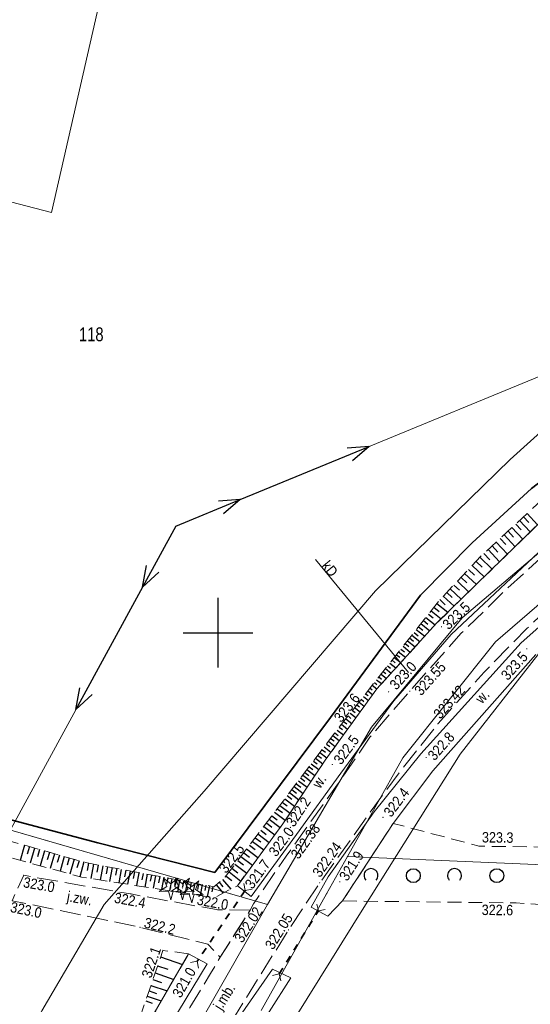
# Model space of a CAD drawing. Header units: metres. Extents: x 7423100 to 7431699, y 5527887 to 5533362.
# Tile 22 of 114: x 7427786 to 7427822, y 5529873 to 5529944. Entities that reach past the tile are written whole.
import ezdxf
from ezdxf.enums import TextEntityAlignment as Align

# ---------------------------------------------------------------- set-up
doc = ezdxf.new("R2010")
doc.units = ezdxf.units.M
doc.header["$MEASUREMENT"] = 0
for name, pattern in [('1.0_0.5', [1.5, 1, -0.5]), ('1.5_0.5', [2, 1.5, -0.5]), ('219-500', [0]), ('otkz_500', [1, 0.5, -0.5]), ('suep_nn_500', [0])]:
    doc.linetypes.add(name, pattern=pattern)
doc.layers.get('0').update_dxf_attribs({"color": 2, "linetype": 'CONTINUOUS', "lineweight": 5})
for name, color, linetype in [('000 Inne (niezydentyfikowane)', 7, 'CONTINUOUS'), ('203-punkt graniczny', 7, 'CONTINUOUS'), ('211-numer działki ewidencyjnej', 7, 'CONTINUOUS'), ('217-kontur klasyfikacyjny', 7, 'CONTINUOUS'), ('218-kontur użytku gruntowego', 7, 'CONTINUOUS'), ('219-działka ewidencyjna', 7, 'CONTINUOUS'), ('drzewo iglaste', 7, 'CONTINUOUS'), ('jezdnia', 7, 'CONTINUOUS'), ('jezdnia-Atr17', 7, 'CONTINUOUS'), ('ogrodzenie trwałe', 7, 'CONTINUOUS'), ('pikieta naturalna', 7, 'CONTINUOUS'), ('pikieta naturalna-Atr2', 7, 'CONTINUOUS'), ('pikieta sztuczna', 7, 'CONTINUOUS'), ('pikieta sztuczna-Atr2', 7, 'CONTINUOUS'), ('przepust', 7, 'CONTINUOUS'), ('przewód elektroenergetyczny niskiego napięcia', 7, 'CONTINUOUS'), ('przewód gazowy', 7, 'CONTINUOUS'), ('przewód kanalizacyjny', 7, 'CONTINUOUS'), ('przewód kanalizacyjny-Atr1', 7, 'CONTINUOUS'), ('przewód wodociągowy', 7, 'CONTINUOUS'), ('rów przydrożny (poligon)', 7, 'CONTINUOUS'), ('rów przydrożny (poligon)-Atr17', 7, 'CONTINUOUS'), ('skarpa nieumocniona', 7, 'CONTINUOUS'), ('Wstawianie ramki sekcyjnej z opisem', 7, 'CONTINUOUS'), ('zadrzewienie  zakrzewienie', 7, 'CONTINUOUS')]:
    doc.layers.add(name, color=color, linetype=linetype)
doc.styles.get("Standard").update_dxf_attribs({"font": 'Working1250.shx', "width": 0.75})
doc.linetypes.add('902-500', pattern='A,3.75,0,[1,ksztalty.shx,S=0.5,R=0,X=0,Y=0],3.75', length=7.5)

# ---------------------------------------------------------------- blocks, each defined once
blk = doc.blocks.new('203')
at = {"linetype": 'Continuous', "lineweight": 0}
h = blk.add_hatch(color=0, dxfattribs=at)
edge = h.paths.add_edge_path()
edge.add_arc((0, 0), 0.045, 0, 360)
blk = doc.blocks.new('PW01')
at = {"linetype": 'Continuous', "lineweight": 13}
h = blk.add_hatch(color=0, dxfattribs=at)
edge = h.paths.add_edge_path()
edge.add_arc((0, 0), 0.045, 0, 360)
blk = doc.blocks.new('OTZK1')
at = {"color": 0, "linetype": 'Continuous'}
blk.add_circle((0, 0), 0.5, dxfattribs=at)
blk = doc.blocks.new('OTZK2')
at = {"color": 0, "linetype": 'Continuous'}
blk.add_arc((0, 0), 0.5, 318.85, 221.162, dxfattribs=at)
blk = doc.blocks.new('OP011')
at = {"linetype": 'Continuous', "lineweight": 13}
h = blk.add_hatch(color=0, dxfattribs=at)
edge = h.paths.add_edge_path()
edge.add_arc((0, 0), 0.05, 0, 360)
at = {"color": 0, "linetype": 'Continuous', "lineweight": 13}
for p, q in [((-0.828, -0.268), (-0.283, 0.093)), ((-0.283, 0.093), (-0.512, 0.706)), ((-0.512, 0.706), (0, 0.299)), ((0, 0.299), (0.512, 0.706)), ((0.512, 0.706), (0.283, 0.093)), ((0.283, 0.093), (0.828, -0.268)), ((-0.175, -0.24), (-0.828, -0.268)), ((0, -0.87), (-0.175, -0.24)), ((0.175, -0.24), (0, -0.87)), ((0.828, -0.268), (0.175, -0.24))]:
    blk.add_line(p, q, dxfattribs=at)
blk = doc.blocks.new('IB05')
at = {"color": 0, "linetype": 'Continuous', "lineweight": 13}
for q in [(0.354, 0.354), (0.354, -0.354)]:
    blk.add_line((0, 0), q, dxfattribs=at)
blk = doc.blocks.new('SUEP1')
at = {"color": 0, "linetype": 'Continuous'}
for p, q in [((0, 0), (5, 0)), ((5, 0), (3.5, 0.5)), ((5, 0), (3.5, -0.5)), ((5, 0), (15, 0)), ((15, 0), (13.5, 0.5)), ((15, 0), (13.5, -0.5))]:
    blk.add_line(p, q, dxfattribs=at)
blk = doc.blocks.new('RAMKA500K')
at = {"color": 0}
for p, q in [((200, 147.5), (200, 152.5)), ((197.5, 150), (202.5, 150))]:
    blk.add_line(p, q, dxfattribs=at)

msp = doc.modelspace()

# ---------------------------------------------------------------- linework, layer by layer
at = {"layer": '000 Inne (niezydentyfikowane)', "color": 7, "linetype": 'Continuous', "lineweight": 25, "flags": 128}
for points in [[(7427821.65, 5529908.05), (7427822.41, 5529907.23)], [(7427821.92, 5529908.31), (7427822.3, 5529907.9)], [(7427822.19, 5529908.56), (7427822.94, 5529907.74)], [(7427820.82, 5529907.29), (7427821.21, 5529906.86)], [(7427821.09, 5529907.55), (7427821.87, 5529906.71)], [(7427821.37, 5529907.8), (7427821.76, 5529907.38)], [(7427820.25, 5529906.76), (7427820.65, 5529906.33)], [(7427820.53, 5529907.03), (7427821.32, 5529906.17)], [(7427819.38, 5529905.96), (7427820.2, 5529905.08)], [(7427819.67, 5529906.23), (7427820.08, 5529905.79)], [(7427819.96, 5529906.5), (7427820.77, 5529905.63)], [(7427818.8, 5529905.41), (7427819.68, 5529904.57)], [(7427819.09, 5529905.69), (7427819.5, 5529905.24)], [(7427817.97, 5529904.53), (7427818.4, 5529904.13)], [(7427818.24, 5529904.82), (7427819.11, 5529904.01)], [(7427818.52, 5529905.12), (7427818.96, 5529904.7)], [(7427817.44, 5529903.97), (7427817.85, 5529903.58)], [(7427817.7, 5529904.25), (7427818.54, 5529903.46)], [(7427816.67, 5529903.15), (7427817.46, 5529902.4)], [(7427816.92, 5529903.42), (7427817.32, 5529903.04)], [(7427817.18, 5529903.69), (7427817.99, 5529902.92)], [(7427815.93, 5529902.37), (7427816.31, 5529902.01)], [(7427816.17, 5529902.62), (7427816.94, 5529901.9)], [(7427816.42, 5529902.88), (7427816.81, 5529902.52)], [(7427815.5, 5529901.83), (7427815.88, 5529901.53)], [(7427815.71, 5529902.1), (7427816.5, 5529901.47)], [(7427814.92, 5529901.1), (7427815.59, 5529900.57)], [(7427815.1, 5529901.33), (7427815.45, 5529901.06)], [(7427815.3, 5529901.58), (7427816.02, 5529901)], [(7427814.23, 5529900.22), (7427814.84, 5529899.74)], [(7427814.39, 5529900.43), (7427814.71, 5529900.19)], [(7427814.56, 5529900.65), (7427815.2, 5529900.14)], [(7427814.74, 5529900.87), (7427815.06, 5529900.61)], [(7427813.75, 5529899.62), (7427814.03, 5529899.4)], [(7427813.91, 5529899.82), (7427814.49, 5529899.36)], [(7427814.07, 5529900.02), (7427814.36, 5529899.78)], [(7427813.12, 5529898.82), (7427813.37, 5529898.62)], [(7427813.28, 5529899.02), (7427813.8, 5529898.6)], [(7427813.43, 5529899.22), (7427813.7, 5529899.01)], [(7427813.59, 5529899.42), (7427814.14, 5529898.98)], [(7427812.64, 5529898.22), (7427813.11, 5529897.85)], [(7427812.8, 5529898.42), (7427813.04, 5529898.23)], [(7427812.96, 5529898.62), (7427813.46, 5529898.23)], [(7427812.01, 5529897.42), (7427812.42, 5529897.09)], [(7427812.17, 5529897.62), (7427812.38, 5529897.45)], [(7427812.33, 5529897.82), (7427812.77, 5529897.47)], [(7427812.49, 5529898.02), (7427812.71, 5529897.84)], [(7427811.54, 5529896.82), (7427811.72, 5529896.67)], [(7427811.7, 5529897.02), (7427812.08, 5529896.72)], [(7427811.85, 5529897.22), (7427812.05, 5529897.06)], [(7427810.91, 5529896.02), (7427811.07, 5529895.89)], [(7427811.06, 5529896.22), (7427811.39, 5529895.96)], [(7427811.22, 5529896.42), (7427811.39, 5529896.28)], [(7427811.38, 5529896.62), (7427811.74, 5529896.34)], [(7427810.43, 5529895.42), (7427810.79, 5529895.13)], [(7427810.59, 5529895.62), (7427810.77, 5529895.48)], [(7427810.75, 5529895.82), (7427811.09, 5529895.55)], [(7427809.8, 5529894.62), (7427810.19, 5529894.31)], [(7427809.96, 5529894.82), (7427810.15, 5529894.67)], [(7427810.12, 5529895.02), (7427810.49, 5529894.72)], [(7427810.27, 5529895.22), (7427810.46, 5529895.07)], [(7427809.33, 5529894.02), (7427809.54, 5529893.85)], [(7427809.48, 5529894.22), (7427809.89, 5529893.9)], [(7427809.64, 5529894.42), (7427809.84, 5529894.26)], [(7427808.7, 5529893.22), (7427808.92, 5529893.04)], [(7427808.85, 5529893.42), (7427809.3, 5529893.08)], [(7427809.01, 5529893.62), (7427809.23, 5529893.45)], [(7427809.17, 5529893.82), (7427809.59, 5529893.48)], [(7427808.23, 5529892.61), (7427808.7, 5529892.25)], [(7427808.39, 5529892.81), (7427808.62, 5529892.63)], [(7427808.54, 5529893.01), (7427809, 5529892.66)], [(7427807.62, 5529891.8), (7427808.1, 5529891.43)], [(7427807.77, 5529892), (7427808.01, 5529891.82)], [(7427807.93, 5529892.2), (7427808.4, 5529891.84)], [(7427808.08, 5529892.41), (7427808.32, 5529892.23)], [(7427807.15, 5529891.19), (7427807.41, 5529891)], [(7427807.31, 5529891.39), (7427807.81, 5529891.01)], [(7427807.46, 5529891.59), (7427807.71, 5529891.41)], [(7427806.54, 5529890.38), (7427806.81, 5529890.17)], [(7427806.69, 5529890.58), (7427807.23, 5529890.17)], [(7427806.85, 5529890.78), (7427807.11, 5529890.58)], [(7427807, 5529890.99), (7427807.52, 5529890.59)], [(7427806.07, 5529889.77), (7427806.67, 5529889.32)], [(7427806.23, 5529889.97), (7427806.52, 5529889.75)], [(7427806.38, 5529890.17), (7427806.95, 5529889.74)], [(7427805.45, 5529888.95), (7427806.1, 5529888.46)], [(7427805.61, 5529889.16), (7427805.93, 5529888.92)], [(7427805.77, 5529889.37), (7427806.39, 5529888.9)], [(7427805.92, 5529889.57), (7427806.23, 5529889.34)], [(7427804.95, 5529888.3), (7427805.3, 5529888.04)], [(7427805.12, 5529888.52), (7427805.8, 5529888.01)], [(7427805.29, 5529888.74), (7427805.62, 5529888.49)], [(7427804.42, 5529887.6), (7427805.16, 5529887.05)], [(7427804.6, 5529887.84), (7427804.96, 5529887.57)], [(7427804.78, 5529888.07), (7427805.48, 5529887.54)], [(7427803.86, 5529886.86), (7427804.25, 5529886.56)], [(7427804.05, 5529887.11), (7427804.81, 5529886.53)], [(7427804.24, 5529887.36), (7427804.61, 5529887.08)], [(7427803.47, 5529886.34), (7427803.86, 5529886.04)], [(7427803.66, 5529886.6), (7427804.45, 5529886.01)], [(7427802.86, 5529885.55), (7427803.66, 5529884.94)], [(7427803.06, 5529885.82), (7427803.46, 5529885.51)], [(7427803.27, 5529886.08), (7427804.06, 5529885.48)], [(7427786.09, 5529884.74), (7427785.78, 5529883.65)], [(7427802.25, 5529884.75), (7427802.66, 5529884.44)], [(7427802.46, 5529885.02), (7427803.27, 5529884.4)], [(7427802.66, 5529885.28), (7427803.06, 5529884.98)], [(7427786.45, 5529884.64), (7427786.29, 5529884.1)], [(7427786.81, 5529884.54), (7427786.5, 5529883.45)], [(7427787.17, 5529884.44), (7427787.02, 5529883.9)], [(7427787.53, 5529884.33), (7427787.22, 5529883.26)], [(7427787.88, 5529884.23), (7427787.73, 5529883.7)], [(7427788.24, 5529884.13), (7427787.94, 5529883.06)], [(7427788.6, 5529884.03), (7427788.45, 5529883.5)], [(7427801.84, 5529884.2), (7427802.25, 5529883.89)], [(7427802.04, 5529884.48), (7427802.86, 5529883.85)], [(7427788.95, 5529883.93), (7427788.65, 5529882.87)], [(7427789.3, 5529883.83), (7427789.15, 5529883.3)], [(7427789.66, 5529883.73), (7427789.36, 5529882.67)], [(7427790.01, 5529883.63), (7427789.86, 5529883.11)], [(7427790.36, 5529883.54), (7427790.06, 5529882.48)], [(7427790.7, 5529883.45), (7427790.6, 5529882.92)], [(7427791.04, 5529883.38), (7427790.85, 5529882.35)], [(7427791.39, 5529883.32), (7427791.29, 5529882.81)], [(7427791.72, 5529883.26), (7427791.53, 5529882.24)], [(7427801.21, 5529883.38), (7427802.05, 5529882.74)], [(7427801.42, 5529883.65), (7427801.83, 5529883.34)], [(7427801.63, 5529883.93), (7427802.46, 5529883.3)], [(7427792.06, 5529883.19), (7427791.96, 5529882.69)], [(7427792.39, 5529883.13), (7427792.2, 5529882.14)], [(7427792.72, 5529883.07), (7427792.62, 5529882.58)], [(7427793.04, 5529883.01), (7427792.86, 5529882.04)], [(7427793.36, 5529882.95), (7427793.27, 5529882.47)], [(7427793.68, 5529882.89), (7427793.5, 5529881.94)], [(7427793.99, 5529882.83), (7427793.9, 5529882.36)], [(7427794.3, 5529882.77), (7427794.13, 5529881.84)], [(7427794.61, 5529882.72), (7427794.52, 5529882.25)], [(7427794.91, 5529882.66), (7427794.74, 5529881.74)], [(7427795.21, 5529882.6), (7427795.13, 5529882.15)], [(7427795.51, 5529882.55), (7427795.34, 5529881.65)], [(7427800.78, 5529882.82), (7427801.63, 5529882.17)], [(7427800.99, 5529883.1), (7427801.42, 5529882.77)], [(7427795.81, 5529882.49), (7427795.72, 5529882.05)], [(7427796.1, 5529882.44), (7427795.93, 5529881.56)], [(7427796.39, 5529882.38), (7427796.3, 5529881.95)], [(7427796.67, 5529882.33), (7427796.51, 5529881.47)], [(7427796.95, 5529882.28), (7427796.87, 5529881.85)], [(7427797.23, 5529882.22), (7427797.08, 5529881.38)], [(7427797.51, 5529882.17), (7427797.43, 5529881.75)], [(7427797.78, 5529882.12), (7427797.63, 5529881.3)], [(7427798.06, 5529882.07), (7427797.98, 5529881.66)], [(7427798.32, 5529882.02), (7427798.17, 5529881.21)], [(7427798.59, 5529881.97), (7427798.51, 5529881.57)], [(7427798.85, 5529881.92), (7427798.7, 5529881.13)], [(7427799.11, 5529881.87), (7427799.04, 5529881.48)], [(7427799.85, 5529881.89), (7427800.36, 5529881.3)], [(7427800.07, 5529882.08), (7427800.34, 5529881.76)], [(7427800.31, 5529882.29), (7427800.91, 5529881.59)], [(7427800.57, 5529882.53), (7427800.99, 5529882.21)], [(7427799.37, 5529881.82), (7427799.22, 5529881.05)], [(7427799.63, 5529881.77), (7427799.55, 5529881.39)], [(7427795.87, 5529876.72), (7427797.44, 5529876.18)], [(7427795.48, 5529875.57), (7427796.82, 5529875.11)], [(7427795.65, 5529876.09), (7427796.38, 5529875.84)], [(7427795.32, 5529875.11), (7427795.94, 5529874.89)], [(7427795.04, 5529874.28), (7427795.58, 5529874.1)], [(7427795.17, 5529874.68), (7427796.34, 5529874.28)], [(7427794.8, 5529873.57), (7427795.27, 5529873.4)], [(7427794.91, 5529873.91), (7427795.92, 5529873.57)]]:
    msp.add_lwpolyline(points, dxfattribs=at)
at = {"layer": '217-kontur klasyfikacyjny', "color": 92, "linetype": 'Continuous', "lineweight": 18, "flags": 128}
for points in [[(7427795.47, 5529962.78), (7427788.03, 5529930.17)], [(7427788.03, 5529930.17), (7427760.21, 5529937.4)], [(7427817.53, 5529901.06), (7427826.18, 5529908.42)], [(7427827.76, 5529906.11), (7427819.91, 5529899.35)], [(7427811.01, 5529893.22), (7427817.53, 5529901.06)], [(7427819.91, 5529899.35), (7427813.27, 5529891.02)], [(7427803.54, 5529880.49), (7427811.01, 5529893.22)], [(7427813.27, 5529891.02), (7427809.3, 5529883.94)], [(7427809.3, 5529883.94), (7427807.79, 5529881.25)], [(7427807.79, 5529881.25), (7427803.1, 5529872.88)], [(7427794.41, 5529864.48), (7427803.54, 5529880.49)]]:
    msp.add_lwpolyline(points, dxfattribs=at)
at = {"layer": '218-kontur użytku gruntowego', "color": 3, "linetype": 'Continuous', "lineweight": 18, "flags": 128}
for points in [[(7427795.47, 5529962.78), (7427788.03, 5529930.17)], [(7427788.03, 5529930.17), (7427760.21, 5529937.4)], [(7427826.18, 5529908.42), (7427817.53, 5529901.06)], [(7427817.53, 5529901.06), (7427826.18, 5529908.42)], [(7427819.91, 5529899.35), (7427827.76, 5529906.11)], [(7427827.76, 5529906.11), (7427819.91, 5529899.35)], [(7427817.53, 5529901.06), (7427811.01, 5529893.22)], [(7427811.01, 5529893.22), (7427817.53, 5529901.06)], [(7427813.27, 5529891.02), (7427819.91, 5529899.35)], [(7427819.91, 5529899.35), (7427813.27, 5529891.02)], [(7427811.01, 5529893.22), (7427803.54, 5529880.49)], [(7427803.54, 5529880.49), (7427811.01, 5529893.22)], [(7427803.54, 5529880.49), (7427768.64, 5529890.59)], [(7427768.64, 5529890.59), (7427803.54, 5529880.49)], [(7427809.3, 5529883.94), (7427813.27, 5529891.02)], [(7427813.27, 5529891.02), (7427809.3, 5529883.94)], [(7427807.79, 5529881.25), (7427809.3, 5529883.94)], [(7427809.3, 5529883.94), (7427807.79, 5529881.25)], [(7427803.1, 5529872.88), (7427807.79, 5529881.25)], [(7427807.79, 5529881.25), (7427803.1, 5529872.88)], [(7427794.41, 5529864.48), (7427803.54, 5529880.49)], [(7427803.54, 5529880.49), (7427794.41, 5529864.48)]]:
    msp.add_lwpolyline(points, dxfattribs=at)
at = {"layer": '219-działka ewidencyjna', "color": 7, "linetype": '219-500', "lineweight": 18, "flags": 128}
for points in [[(7427817.53, 5529901.06), (7427826.18, 5529908.42)], [(7427827.76, 5529906.11), (7427819.91, 5529899.35)], [(7427811.01, 5529893.22), (7427817.53, 5529901.06)], [(7427819.91, 5529899.35), (7427813.27, 5529891.02)], [(7427754.67, 5529894.63), (7427803.54, 5529880.49)], [(7427803.54, 5529880.49), (7427811.01, 5529893.22)], [(7427813.27, 5529891.02), (7427809.3, 5529883.94)], [(7427809.3, 5529883.94), (7427807.79, 5529881.25)], [(7427809.3, 5529883.94), (7427871.23, 5529881.29)], [(7427807.79, 5529881.25), (7427803.1, 5529872.88)], [(7427803.54, 5529880.49), (7427794.41, 5529864.48)]]:
    msp.add_lwpolyline(points, dxfattribs=at)
at = {"layer": 'jezdnia', "color": 7, "linetype": '1.5_0.5', "lineweight": 18, "flags": 128}
for points in [[(7427759.93, 5529801.24), (7427763.22, 5529808.93), (7427767.43, 5529816.86), (7427770.13, 5529821.47), (7427773.8, 5529827.73), (7427776.13, 5529831.57), (7427778.65, 5529835.73), (7427781.02, 5529839.73), (7427784.12, 5529844.73), (7427787.39, 5529849.93), (7427789.85, 5529853.92), (7427790.52, 5529854.97), (7427792.25, 5529857.91), (7427795.01, 5529862.45), (7427797.73, 5529866.93), (7427800.86, 5529871.91), (7427805.05, 5529878.66), (7427807.29, 5529882.04), (7427811.24, 5529887.56), (7427813.21, 5529890.22), (7427815.78, 5529893.46), (7427819.11, 5529897.17), (7427822.17, 5529900.29), (7427825.24, 5529903.19), (7427827.84, 5529905.45), (7427832.23, 5529908.95), (7427837.72, 5529912.95), (7427842.69, 5529916.48), (7427850.06, 5529921.48), (7427857.15, 5529926.17), (7427862.06, 5529929.29), (7427865.19, 5529931.3), (7427868.24, 5529933.07), (7427872.04, 5529935.09), (7427874.51, 5529936.17), (7427875.58, 5529936.63), (7427876.35, 5529936.93), (7427880.31, 5529938.16), (7427883.21, 5529938.66), (7427886.56, 5529938.84), (7427889.48, 5529938.56), (7427893.55, 5529937.9), (7427900.69, 5529936.19), (7427910.59, 5529933.28), (7427916.46, 5529931.53), (7427920.64, 5529930.35), (7427921.1, 5529933.42), (7427912.15, 5529936.03), (7427903.26, 5529938.57), (7427892.23, 5529941.35), (7427884.81, 5529942.41), (7427882, 5529942.98), (7427879.81, 5529942.79), (7427878.36, 5529942.41), (7427876.77, 5529941.6), (7427874.75, 5529940.53), (7427873.61, 5529939.89), (7427872.24, 5529938.81), (7427868.09, 5529936.6), (7427864.99, 5529934.66), (7427861.92, 5529932.94), (7427857.19, 5529929.87), (7427853.75, 5529927.54), (7427851.09, 5529925.78), (7427844.51, 5529921.38), (7427841.07, 5529919.11), (7427837.68, 5529916.71), (7427834.53, 5529914.55), (7427829.28, 5529910.5), (7427824.58, 5529906.64), (7427820.8, 5529903.22), (7427817.46, 5529899.96), (7427813.76, 5529895.8), (7427810.9, 5529892.49), (7427808.55, 5529889.07), (7427804.88, 5529883.96), (7427802.54, 5529880.53), (7427802.31, 5529880.09), (7427800.14, 5529876.71), (7427799.46, 5529875.53), (7427797.96, 5529873.08), (7427793.97, 5529866.68), (7427789.52, 5529859.37), (7427786, 5529853.62), (7427780.92, 5529845.31), (7427777.16, 5529839.09), (7427774.65, 5529834.99), (7427771.62, 5529829.71), (7427768.59, 5529824.69), (7427765.28, 5529819.04), (7427763.7, 5529816.65), (7427759.9, 5529809.05), (7427757.52, 5529803.28), (7427756.47, 5529800.92), (7427756.33, 5529800.31), (7427754.17, 5529793.57), (7427752.31, 5529786.27), (7427751.48, 5529783), (7427750.3, 5529776.18), (7427748.87, 5529767.72), (7427748.41, 5529763.83), (7427748.4, 5529758.25), (7427747.26, 5529745.16), (7427746.52, 5529737.4), (7427745.44, 5529726.32), (7427744.89, 5529721.44), (7427744.18, 5529714.6), (7427743.77, 5529711.05), (7427742.87, 5529701.98), (7427741.68, 5529689.34), (7427741.36, 5529686.81), (7427741.15, 5529684.77), (7427740.75, 5529683.05), (7427739.08, 5529680.54), (7427737.14, 5529678.71), (7427737.57, 5529676.94), (7427737.6, 5529675.26), (7427740.45, 5529673.38), (7427740.28, 5529664.58), (7427740.4, 5529654.73), (7427740.56, 5529647.5), (7427740.63, 5529636.14), (7427740.62, 5529631.57), (7427740.28, 5529621.89), (7427740.22, 5529621.23), (7427739.64, 5529614.93), (7427738.41, 5529604.87), (7427736.89, 5529595.43), (7427736.05, 5529591.47), (7427733.88, 5529580.59), (7427729.48, 5529559.3), (7427731.98, 5529558.57), (7427734.38, 5529567.38), (7427735.33, 5529571.93), (7427738.92, 5529589.76), (7427739.69, 5529593.78), (7427741.43, 5529604.08), (7427742.19, 5529609.82), (7427742.97, 5529616.86), (7427743.34, 5529621.14), (7427743.69, 5529634.15), (7427743.8, 5529642.92), (7427743.69, 5529646.96), (7427743.62, 5529659.27), (7427743.44, 5529664.69), (7427743.53, 5529674.22), (7427744.26, 5529685.44), (7427745.38, 5529696.71), (7427746.45, 5529707.71), (7427747.08, 5529714.31), (7427747.66, 5529719.33), (7427749.02, 5529731.73), (7427750.23, 5529744.72), (7427751.31, 5529758.3), (7427752.12, 5529767.33), (7427753.41, 5529776.91), (7427755.06, 5529785.14), (7427757.64, 5529794.6)], [(7427802.31, 5529880.09), (7427799.99, 5529880.1), (7427793.74, 5529881.24), (7427786.04, 5529882.58), (7427785.21, 5529880.76), (7427794.39, 5529878.85), (7427799.25, 5529877.64), (7427800.14, 5529876.71)]]:
    msp.add_lwpolyline(points, close=True, dxfattribs=at)
at = {"layer": 'ogrodzenie trwałe', "color": 7, "linetype": '902-500', "lineweight": 35, "flags": 128}
msp.add_lwpolyline([(7427858.19, 5529942.02), (7427859.44, 5529939.46), (7427860, 5529935.81), (7427859.54, 5529935.43), (7427854.95, 5529932.55), (7427845.54, 5529926.49), (7427842.95, 5529924.86), (7427834, 5529919.17), (7427822.5, 5529910.35), (7427818.23, 5529906.46), (7427814.54, 5529902.69), (7427808.08, 5529893.92), (7427799.76, 5529882.79), (7427791.37, 5529884.91), (7427774.7, 5529889.32), (7427763.99, 5529892.14), (7427753.48, 5529894.97)], dxfattribs=at)
at = {"layer": 'przepust', "color": 7, "linetype": 'otkz_500', "lineweight": 35, "flags": 128}
for points in [[(7427801.94, 5529881.5), (7427798.5, 5529876.41)], [(7427804.38, 5529875.5), (7427807.2, 5529880.02)]]:
    msp.add_lwpolyline(points, dxfattribs=at)
at = {"layer": 'przewód elektroenergetyczny niskiego napięcia', "color": 1, "linetype": 'suep_nn_500', "lineweight": 18, "flags": 128}
for points in [[(7427845.08, 5529927.47), (7427796.97, 5529907.65)], [(7427796.97, 5529907.65), (7427773.1, 5529863.88)]]:
    msp.add_lwpolyline(points, dxfattribs=at)
at = {"layer": 'przewód gazowy', "color": 52, "linetype": 'Continuous', "lineweight": 18, "flags": 128}
msp.add_lwpolyline([(7427751.84, 5529810.08), (7427757.01, 5529821.04), (7427769.3, 5529842.14), (7427776.37, 5529853.71), (7427787.35, 5529872.84), (7427791.82, 5529880.49), (7427798.99, 5529888.62), (7427811.29, 5529903), (7427820.98, 5529912.43), (7427830.48, 5529921.01), (7427838.39, 5529926.9), (7427843.89, 5529930.92), (7427845.65, 5529931.99)], dxfattribs=at)
at = {"layer": 'przewód kanalizacyjny', "color": 34, "linetype": 'Continuous', "lineweight": 18, "flags": 128}
msp.add_lwpolyline([(7427806.99, 5529905.26), (7427813.66, 5529897.14)], dxfattribs=at)
at = {"layer": 'przewód wodociągowy', "color": 5, "linetype": 'Continuous', "lineweight": 18, "flags": 128}
msp.add_lwpolyline([(7427803.23, 5529868.67), (7427810.45, 5529880.28), (7427817.38, 5529891.29), (7427822.96, 5529898.42), (7427827.08, 5529904.07), (7427845.06, 5529915.41), (7427854.02, 5529921.19), (7427861.7, 5529925.5), (7427870.23, 5529931.1), (7427873.36, 5529932.02), (7427877.29, 5529932.58), (7427880.52, 5529931.61), (7427893.44, 5529929.1), (7427903.52, 5529927.27), (7427910.9, 5529925.5), (7427921.03, 5529923.42), (7427933.32, 5529920.91), (7427944.26, 5529918.84)], dxfattribs=at)
at = {"layer": 'rów przydrożny (poligon)', "color": 7, "linetype": 'Continuous', "lineweight": 18, "flags": 128}
for points in [[(7427823.27, 5529908.07), (7427815.71, 5529900.7), (7427811.39, 5529895.96), (7427807.68, 5529890.84), (7427804.64, 5529886.27), (7427801.38, 5529881.83), (7427802.38, 5529881.06), (7427805.62, 5529885.51), (7427808.8, 5529889.91), (7427812.62, 5529895.11), (7427816.74, 5529899.86), (7427824.18, 5529906.85)], [(7427830.88, 5529907.37), (7427821.77, 5529899.27), (7427814.56, 5529891.31), (7427811.21, 5529887.15), (7427807.9, 5529882.46), (7427806.69, 5529880.29), (7427807.87, 5529879.64), (7427808.93, 5529880.74), (7427812.56, 5529886.31), (7427815.42, 5529890.08), (7427822.82, 5529898.44)]]:
    msp.add_lwpolyline(points, dxfattribs=at)
for points in [[(7427799.22, 5529876.22), (7427797.88, 5529876.95), (7427791.8, 5529866.44), (7427788.01, 5529859.65), (7427788.77, 5529859.03), (7427792.96, 5529865.91)], [(7427803.9, 5529875.85), (7427800.96, 5529871.61), (7427797.84, 5529866.44), (7427798.45, 5529866.03), (7427799.12, 5529865.66), (7427802.12, 5529870.34), (7427805.23, 5529875.21)]]:
    msp.add_lwpolyline(points, close=True, dxfattribs=at)
at = {"layer": 'skarpa nieumocniona', "color": 7, "linetype": '1.0_0.5', "lineweight": 18, "flags": 128}
for points in [[(7427862.15, 5529935.23), (7427871.04, 5529940.71), (7427867.43, 5529938.77), (7427860.01, 5529934.62), (7427854.86, 5529931.33), (7427846.2, 5529925.67), (7427843.51, 5529924.11), (7427834.31, 5529917.8), (7427823.22, 5529909.51), (7427818.87, 5529905.49), (7427815.86, 5529902.29), (7427808.86, 5529893.43), (7427800.51, 5529882.46), (7427799.7, 5529881.76), (7427790.59, 5529883.47), (7427774.21, 5529888.09), (7427764.58, 5529890.46), (7427753.66, 5529893.42), (7427753.3, 5529892.07), (7427764.53, 5529888.76), (7427773.74, 5529886.94), (7427790.18, 5529882.45), (7427799.73, 5529880.97), (7427801.38, 5529881.83), (7427804.64, 5529886.27), (7427807.68, 5529890.84), (7427811.39, 5529895.96), (7427815.71, 5529900.7), (7427823.27, 5529908.07), (7427828.63, 5529912.26), (7427835.01, 5529916.76), (7427840.04, 5529920.27), (7427847.51, 5529925.32), (7427854.57, 5529930.38)], [(7427862.15, 5529935.23), (7427871.04, 5529940.71), (7427867.43, 5529938.77), (7427860.01, 5529934.62), (7427854.86, 5529931.33), (7427846.2, 5529925.67), (7427843.51, 5529924.11), (7427834.31, 5529917.8), (7427823.22, 5529909.51), (7427818.87, 5529905.49), (7427815.86, 5529902.29), (7427808.86, 5529893.43), (7427800.51, 5529882.46), (7427799.7, 5529881.76), (7427790.59, 5529883.47), (7427774.21, 5529888.09), (7427764.58, 5529890.46), (7427753.66, 5529893.42), (7427753.3, 5529892.07), (7427764.53, 5529888.76), (7427773.74, 5529886.94), (7427790.18, 5529882.45), (7427799.73, 5529880.97), (7427801.38, 5529881.83), (7427804.64, 5529886.27), (7427807.68, 5529890.84), (7427811.39, 5529895.96), (7427815.71, 5529900.7), (7427823.27, 5529908.07), (7427828.63, 5529912.26), (7427835.01, 5529916.76), (7427840.04, 5529920.27), (7427847.51, 5529925.32), (7427854.57, 5529930.38)], [(7427797.88, 5529876.95), (7427796.03, 5529877.19), (7427794.33, 5529872.2), (7427790.64, 5529866.15), (7427787.4, 5529860.29), (7427788.01, 5529859.65), (7427791.8, 5529866.44)], [(7427797.88, 5529876.95), (7427796.03, 5529877.19), (7427794.33, 5529872.2), (7427790.64, 5529866.15), (7427787.4, 5529860.29), (7427788.01, 5529859.65), (7427791.8, 5529866.44)]]:
    msp.add_lwpolyline(points, close=True, dxfattribs=at)
at = {"layer": 'zadrzewienie  zakrzewienie', "color": 7, "linetype": '1.0_0.5', "lineweight": 18, "flags": 128}
msp.add_lwpolyline([(7427876.04, 5529908.05), (7427876.21, 5529924.19), (7427872.94, 5529921.75), (7427871.12, 5529908.34), (7427869.77, 5529896.66), (7427867.31, 5529884.07), (7427848.48, 5529883.91), (7427829.64, 5529884.53), (7427818.75, 5529884.67), (7427812.56, 5529886.31), (7427808.93, 5529880.74), (7427821.37, 5529880.6), (7427838.12, 5529879.41), (7427847.06, 5529878.93), (7427875.87, 5529877.47), (7427875.82, 5529887.92)], close=True, dxfattribs=at)

# ---------------------------------------------------------------- block references
at = {"layer": '203-punkt graniczny', "color": 7, "linetype": 'Continuous', "lineweight": 18}
for p in [(7427817.53, 5529901.06), (7427819.91, 5529899.35), (7427811.01, 5529893.22), (7427813.27, 5529891.02), (7427809.3, 5529883.94), (7427807.79, 5529881.25), (7427803.54, 5529880.49)]:
    msp.add_blockref('203', p, dxfattribs=at)
at = {"layer": 'drzewo iglaste', "color": 94, "linetype": 'Continuous', "lineweight": 18}
for p in [(7427796.6, 5529881.68), (7427797.44, 5529881.68), (7427798.1, 5529881.47)]:
    msp.add_blockref('OP011', p, dxfattribs=at)
at = {"layer": 'pikieta naturalna', "color": 7, "linetype": 'Continuous', "lineweight": 13}
for p in [(7427816.04, 5529900.43), (7427822.16, 5529898.84), (7427812.24, 5529895.75), (7427808.86, 5529893.43), (7427814.94, 5529891.04), (7427808.2, 5529890.54), (7427804.64, 5529886.27), (7427811.84, 5529886.74), (7427805.19, 5529886.02), (7427818.75, 5529884.67), (7427786.04, 5529882.58), (7427800.51, 5529882.46), (7427808.74, 5529882.12), (7427793.74, 5529881.24), (7427801.94, 5529881.5), (7427821.37, 5529880.6), (7427799.99, 5529880.1), (7427794.39, 5529878.85), (7427796.03, 5529877.19), (7427798.5, 5529876.41)]:
    msp.add_blockref('PW01', p, dxfattribs=at)
at = {"layer": 'pikieta sztuczna', "color": 7, "linetype": 'Continuous', "lineweight": 13}
for p in [(7427813.76, 5529895.8), (7427815.78, 5529893.46), (7427804.88, 5529883.96), (7427807.29, 5529882.04), (7427802.31, 5529880.09), (7427805.05, 5529878.66)]:
    msp.add_blockref('PW01', p, dxfattribs=at)
at = {"layer": 'przepust', "color": 7, "linetype": 'Continuous', "lineweight": 35}
for p, rotation in [((7427801.94, 5529881.5), 55.948), ((7427807.2, 5529880.02), 58.04000000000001), ((7427798.5, 5529876.41), 235.948), ((7427804.38, 5529875.5), 238.04)]:
    msp.add_blockref('IB05', p, dxfattribs=dict(at, rotation=rotation))
at = {"layer": 'przewód elektroenergetyczny niskiego napięcia', "color": 1, "linetype": 'Continuous', "lineweight": 18}
for rotation in [22.39, 241.394]:
    msp.add_blockref('SUEP1', (7427796.97, 5529907.65), dxfattribs=dict(at, rotation=rotation))
at = {"layer": 'Wstawianie ramki sekcyjnej z opisem', "color": 7, "linetype": 'Continuous', "lineweight": 13}
msp.add_blockref('RAMKA500K', (7427600, 5529750), dxfattribs=at)
at = {"layer": 'zadrzewienie  zakrzewienie', "color": 7, "linetype": 'Continuous', "lineweight": 18}
for name, p in [('OTZK2', (7427810.974, 5529882.567)), ('OTZK1', (7427814.016, 5529882.556)), ('OTZK2', (7427816.974, 5529882.567)), ('OTZK1', (7427820.016, 5529882.556))]:
    msp.add_blockref(name, p, dxfattribs=at)

# ---------------------------------------------------------------- texts
at = {"layer": '211-numer działki ewidencyjnej', "color": 7, "linetype": 'Continuous', "lineweight": 18, "width": 0.79}
msp.add_text('118', height=1, dxfattribs=at).set_placement((7427790.01, 5529920.92))
at = {"layer": 'jezdnia-Atr17', "color": 7, "width": 0.9}
for s, rotation, p in [('j.zw.', 350.128, (7427789.1, 5529880.72)), ('j.mb.', 58.059, (7427800.24, 5529872.84))]:
    msp.add_text(s, height=0.75, rotation=rotation, dxfattribs=at).set_placement(p)
at = {"layer": 'pikieta naturalna-Atr2', "color": 7, "width": 0.9}
for s, rotation, p in [('323.5', 44.271, (7427816.03, 5529900.7)), ('323.5', 48.485, (7427820.24, 5529897.02)), ('323.0', 47.654, (7427812.24, 5529896.34)), ('323.6', 51.689, (7427808.25, 5529893.96)), ('322.5', 53.698, (7427808.23, 5529890.91)), ('322.8', 48.485, (7427814.98, 5529891.26)), ('322.2', 56.368, (7427804.82, 5529886.41)), ('322.4', 52.815, (7427811.82, 5529887.15)), ('322.0', 53.942, (7427803.57, 5529884.3)), ('323.3', 359.263, (7427818.95, 5529885.69)), ('322.5', 52.722, (7427799.98, 5529883.12)), ('321.9', 56.907, (7427808.64, 5529882.52)), ('321.7', 53.942, (7427801.86, 5529881.98)), ('323.0', 350.128, (7427786.09, 5529882.47)), ('322.4', 349.662, (7427792.63, 5529881.36)), ('322.0', 349.662, (7427798.56, 5529881.22)), ('323.0', 348.247, (7427785.18, 5529880.69)), ('322.6', 359.355, (7427818.93, 5529880.48)), ('322.2', 346.019, (7427794.81, 5529879.57)), ('322.1', 71.187, (7427794.48, 5529875.39)), ('321.0', 59.95, (7427796.66, 5529874.1))]:
    msp.add_text(s, height=0.75, rotation=rotation, dxfattribs=at).set_placement(p, align=Align.TOP_LEFT)
at = {"layer": 'pikieta sztuczna-Atr2', "color": 7, "width": 0.9}
for s, rotation, p in [('323.55', 48.349, (7427814.02, 5529895.92)), ('323.42', 48.089, (7427815.39, 5529894.25)), ('322.38', 54.314, (7427805.16, 5529884.12)), ('322.24', 54.413, (7427806.71, 5529882.81)), ('322.02', 57.299, (7427801.11, 5529878.08)), ('322.05', 58.17, (7427803.31, 5529877.58))]:
    msp.add_text(s, height=0.75, rotation=rotation, dxfattribs=at).set_placement(p, align=Align.TOP_LEFT)
at = {"layer": 'przewód kanalizacyjny-Atr1', "color": 34, "width": 0.9}
msp.add_text('kD', height=0.75, rotation=-50.676, dxfattribs=at).set_placement((7427807.38, 5529904.78))
at = {"layer": 'rów przydrożny (poligon)-Atr17', "color": 7, "width": 0.9}
for rotation, p in [(47.83, (7427818.94, 5529894.84)), (56.368, (7427807.32, 5529888.75))]:
    msp.add_text('w.', height=0.75, rotation=rotation, dxfattribs=at).set_placement(p)

doc.saveas('drawing.dxf')
